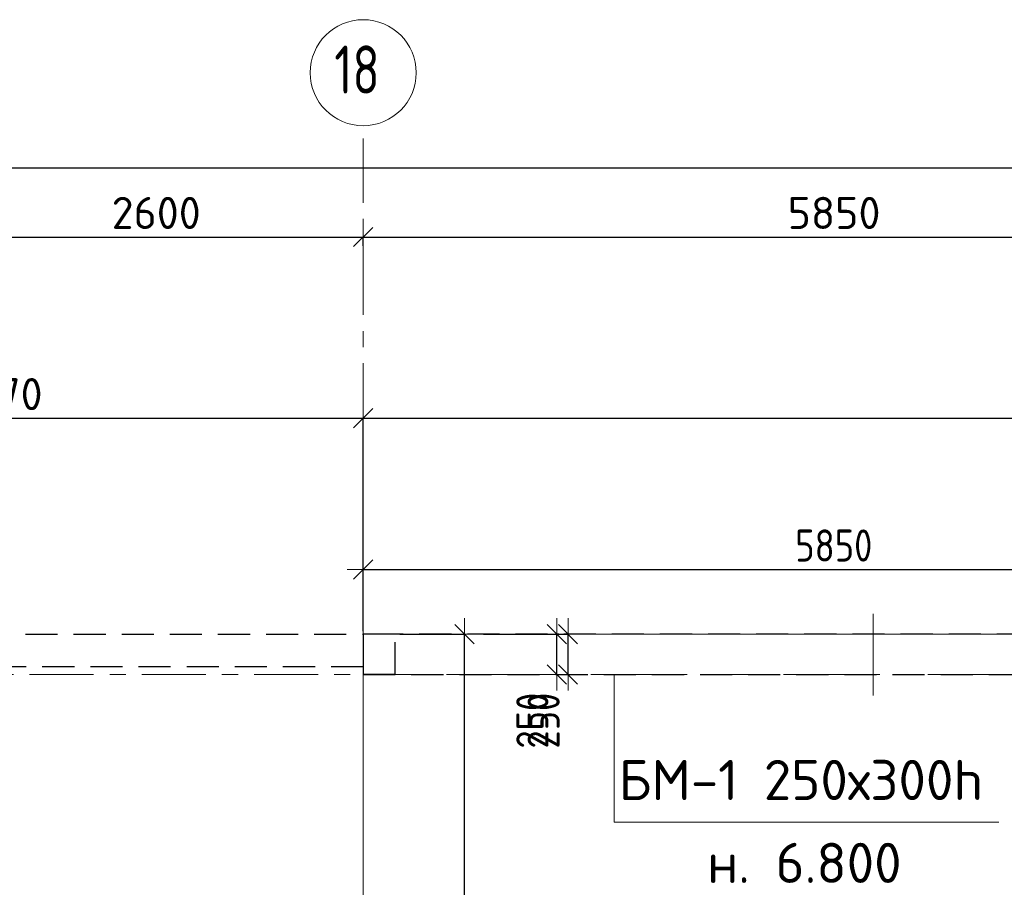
# Model space of a CAD drawing. Header units: metres. Extents: x -38 to 89, y -15 to 21.
# Tile 73 of 129: x 43.51 to 49.65, y 15.07 to 20.48. Entities that reach past the tile are written whole.
import ezdxf

# ---------------------------------------------------------------- set-up
doc = ezdxf.new("R2010")
doc.units = ezdxf.units.M
doc.header["$PDMODE"] = 65
for name, pattern in [('______11', [0.5, 0.4, -0.05, 0, -0.05]), ('______2', [0.27, 0.2, -0.07]), ('______3', [0.5, 0.4, -0.1]), ('______5', [1.1, 0.8, -0.1, 0.1, -0.1])]:
    doc.linetypes.add(name, pattern=pattern)
for name, color, linetype, lineweight in [('XR$2$Осевая линия (1)', 7, '______5', 13), ('XR$2$Размерная линия (1)', 7, 'Continuous', 13), ('XR$3$Балка (1)', 7, '______3', 13), ('XR$3$Перекрытие (1)', 7, 'Continuous', 35), ('XR$3$Текст_ примечание', 7, 'Continuous', 13), ('XR$4$Размерная линия (1)', 7, 'Continuous', 13), ('XR$5$Размерная линия (1)', 7, 'Continuous', 13)]:
    doc.layers.add(name, color=color, linetype=linetype, lineweight=lineweight)
doc.layers.add('XR$7$Стена_ бетон несущ.', color=7, linetype='Continuous', lineweight=70, true_color=0xb4b496)
doc.styles.add('ISOCPEUR', font='txt')
doc.dimstyles.new('DIMSTYLE_3', dxfattribs={"dimtxt": 0.2, "dimasz": 0.2, "dimexe": 0, "dimexo": 0, "dimgap": 0.1, "dimtad": 2, "dimdec": 0, "dimlfac": 1000, "dimrnd": 5, "dimzin": 12, "dimdsep": 46, "dimtxsty": 'ISOCPEUR', "dimblk1": 'ALL_ML_STRICH', "dimblk2": 'ALL_ML_STRICH', "dimsah": 1, "dimcen": 0, "dimclrd": 7, "dimclre": 256, "dimclrt": 7, "dimadec": 0, "dimazin": 0, "dimtfac": 1, "dimtdec": 0, "dimtix": 1, "dimtmove": 2, "dimatfit": 3, "dimfxl": 0, "dimtzin": 0, "dimlwd": 0, "dimlwe": -3, "dimarcsym": 0})
doc.dimstyles.new('DIMSTYLE_6', dxfattribs={"dimtxt": 0.2, "dimasz": 0.2, "dimexe": 0, "dimexo": 0, "dimgap": 0.1, "dimtad": 2, "dimdec": 0, "dimlfac": 1000, "dimrnd": 5, "dimzin": 12, "dimdsep": 46, "dimtxsty": 'ISOCPEUR', "dimblk1": 'ALL_ML_STRICH', "dimblk2": 'ALL_ML_STRICH', "dimsah": 1, "dimcen": 0, "dimclrd": 7, "dimclre": 256, "dimclrt": 7, "dimadec": 0, "dimazin": 0, "dimtfac": 1, "dimtdec": 0, "dimtix": 1, "dimtmove": 2, "dimatfit": 3, "dimfxl": 0, "dimtvp": 1.2, "dimtzin": 0, "dimlwd": 0, "dimlwe": -3, "dimarcsym": 0})

# ---------------------------------------------------------------- blocks, each defined once
blk = doc.blocks.new('ALL_ML_STRICH')
at = {"color": 0, "linetype": 'ByBlock', "lineweight": -2}
for p, q in [((0, -0.5), (0, 0.5)), ((-1, 0), (0.5, 0)), ((-0.3, -0.3), (0.3, 0.3))]:
    blk.add_line(p, q, dxfattribs=at)
blk = doc.blocks.new('*D11')
at = {"layer": 'DEFPOINTS', "color": 7, "linetype": 'Continuous', "lineweight": 13, "transparency": 33554687}
for p in [(0.5, 19.5574), (0.5, 19.3768), (61.6, 17.1197)]:
    blk.add_point(p, dxfattribs=at)
at = {"layer": 'XR$2$Размерная линия (1)', "color": 9, "linetype": 'Continuous', "lineweight": -2, "true_color": 0xc7c7c7, "transparency": 33554687}
for p, q in [((0.5, 19.3568), (0.5, 19.5574)), ((61.6, 17.1397), (61.6, 19.5574))]:
    blk.add_line(p, q, dxfattribs=at)
at = {"layer": 'XR$2$Размерная линия (1)', "color": 7, "linetype": 'Continuous', "lineweight": -2, "transparency": 33554687}
blk.add_line((0.5, 19.5574), (61.6, 19.5574), dxfattribs=at)
at = {"layer": 'XR$2$Размерная линия (1)', "color": 7, "linetype": 'Continuous', "lineweight": 13, "transparency": 33554687, "xscale": 0.2, "yscale": 0.2, "zscale": 0.2, "rotation": 180}
blk.add_blockref('ALL_ML_STRICH', (0.5, 19.5574), dxfattribs=at)
at = {"layer": 'XR$2$Размерная линия (1)', "color": 7, "linetype": 'Continuous', "lineweight": 13, "transparency": 33554687, "xscale": 0.2, "yscale": 0.2, "zscale": 0.2}
blk.add_blockref('ALL_ML_STRICH', (61.6, 19.5574), dxfattribs=at)
at = {"layer": 'XR$2$Размерная линия (1)', "color": 7, "linetype": 'Continuous', "lineweight": 13, "transparency": 33554687, "insert": (31.1, 19.7074), "char_height": 0.2, "width": 1, "attachment_point": 5, "style": 'ISOCPEUR'}
blk.add_mtext('\\A1;{61100}', dxfattribs=at)
blk = doc.blocks.new('*D36')
at = {"layer": 'DEFPOINTS', "color": 7, "linetype": 'Continuous', "lineweight": 13, "transparency": 33554687}
for p in [(43.05, 19.1261), (43.05, 19.1044), (45.65, 19.0502)]:
    blk.add_point(p, dxfattribs=at)
at = {"layer": 'XR$2$Размерная линия (1)', "color": 9, "linetype": 'Continuous', "lineweight": -2, "true_color": 0xc7c7c7, "transparency": 33554687}
for p, q in [((43.05, 19.1244), (43.05, 19.1261)), ((45.65, 19.0702), (45.65, 19.1261))]:
    blk.add_line(p, q, dxfattribs=at)
at = {"layer": 'XR$2$Размерная линия (1)', "color": 7, "linetype": 'Continuous', "lineweight": -2, "transparency": 33554687}
blk.add_line((43.05, 19.1261), (45.65, 19.1261), dxfattribs=at)
at = {"layer": 'XR$2$Размерная линия (1)', "color": 7, "linetype": 'Continuous', "lineweight": 13, "transparency": 33554687, "xscale": 0.2, "yscale": 0.2, "zscale": 0.2, "rotation": 180}
blk.add_blockref('ALL_ML_STRICH', (43.05, 19.1261), dxfattribs=at)
at = {"layer": 'XR$2$Размерная линия (1)', "color": 7, "linetype": 'Continuous', "lineweight": 13, "transparency": 33554687, "xscale": 0.2, "yscale": 0.2, "zscale": 0.2}
blk.add_blockref('ALL_ML_STRICH', (45.65, 19.1261), dxfattribs=at)
at = {"layer": 'XR$2$Размерная линия (1)', "color": 7, "linetype": 'Continuous', "lineweight": 13, "transparency": 33554687, "insert": (44.36, 19.2761), "char_height": 0.2, "width": 0.8, "attachment_point": 5, "style": 'ISOCPEUR'}
blk.add_mtext('\\A1;{2600}', dxfattribs=at)
blk = doc.blocks.new('*D37')
at = {"layer": 'DEFPOINTS', "color": 7, "linetype": 'Continuous', "lineweight": 13, "transparency": 33554687}
for p in [(45.65, 19.1261), (45.65, 19.0502), (51.5, 17.3896)]:
    blk.add_point(p, dxfattribs=at)
at = {"layer": 'XR$2$Размерная линия (1)', "color": 9, "linetype": 'Continuous', "lineweight": -2, "true_color": 0xc7c7c7, "transparency": 33554687}
for p, q in [((45.65, 19.0702), (45.65, 19.1261)), ((51.5, 17.4096), (51.5, 19.1261))]:
    blk.add_line(p, q, dxfattribs=at)
at = {"layer": 'XR$2$Размерная линия (1)', "color": 7, "linetype": 'Continuous', "lineweight": -2, "transparency": 33554687}
blk.add_line((45.65, 19.1261), (51.5, 19.1261), dxfattribs=at)
at = {"layer": 'XR$2$Размерная линия (1)', "color": 7, "linetype": 'Continuous', "lineweight": 13, "transparency": 33554687, "xscale": 0.2, "yscale": 0.2, "zscale": 0.2, "rotation": 180}
blk.add_blockref('ALL_ML_STRICH', (45.65, 19.1261), dxfattribs=at)
at = {"layer": 'XR$2$Размерная линия (1)', "color": 7, "linetype": 'Continuous', "lineweight": 13, "transparency": 33554687, "xscale": 0.2, "yscale": 0.2, "zscale": 0.2}
blk.add_blockref('ALL_ML_STRICH', (51.5, 19.1261), dxfattribs=at)
at = {"layer": 'XR$2$Размерная линия (1)', "color": 7, "linetype": 'Continuous', "lineweight": 13, "transparency": 33554687, "insert": (48.585, 19.2761), "char_height": 0.2, "width": 0.8, "attachment_point": 5, "style": 'ISOCPEUR'}
blk.add_mtext('\\A1;{5850}', dxfattribs=at)
blk = doc.blocks.new('*D127')
at = {"layer": 'DEFPOINTS', "color": 7, "linetype": 'Continuous', "lineweight": 13, "transparency": 33554687}
for p in [(45.6505, 17.0533), (51.5, 16.6944), (45.6505, 16.65)]:
    blk.add_point(p, dxfattribs=at)
at = {"layer": 'XR$4$Размерная линия (1)', "color": 9, "linetype": 'Continuous', "lineweight": -2, "true_color": 0xc7c7c7, "transparency": 33554687}
for p, q in [((45.6505, 16.67), (45.6505, 17.0533)), ((51.5, 16.7144), (51.5, 17.0533))]:
    blk.add_line(p, q, dxfattribs=at)
at = {"layer": 'XR$4$Размерная линия (1)', "color": 7, "linetype": 'Continuous', "lineweight": -2, "transparency": 33554687}
blk.add_line((45.6505, 17.0533), (51.5, 17.0533), dxfattribs=at)
at = {"layer": 'XR$4$Размерная линия (1)', "color": 7, "linetype": 'Continuous', "lineweight": 13, "transparency": 33554687, "xscale": 0.2, "yscale": 0.2, "zscale": 0.2, "rotation": 180}
blk.add_blockref('ALL_ML_STRICH', (45.6505, 17.0533), dxfattribs=at)
at = {"layer": 'XR$4$Размерная линия (1)', "color": 7, "linetype": 'Continuous', "lineweight": 13, "transparency": 33554687, "xscale": 0.2, "yscale": 0.2, "zscale": 0.2}
blk.add_blockref('ALL_ML_STRICH', (51.5, 17.0533), dxfattribs=at)
at = {"layer": 'XR$4$Размерная линия (1)', "color": 7, "linetype": 'Continuous', "lineweight": 13, "transparency": 33554687, "insert": (48.5836, 17.2033), "char_height": 0.2, "width": 0.666667, "attachment_point": 5, "style": 'ISOCPEUR'}
blk.add_mtext('\\W0.83;\\A1;{5850}', dxfattribs=at)
blk = doc.blocks.new('*D146')
at = {"layer": 'DEFPOINTS', "color": 7, "linetype": 'Continuous', "lineweight": 13, "transparency": 33554687}
for p in [(46.8896, 16.65), (46.857, 16.4), (46.8733, 16.4)]:
    blk.add_point(p, dxfattribs=at)
at = {"layer": 'XR$4$Размерная линия (1)', "color": 9, "linetype": 'Continuous', "lineweight": -2, "true_color": 0xc7c7c7, "transparency": 33554687}
for p, q in [((46.8696, 16.65), (46.857, 16.65)), ((46.857, 16.4), (46.857, 16.4))]:
    blk.add_line(p, q, dxfattribs=at)
at = {"layer": 'XR$4$Размерная линия (1)', "color": 7, "linetype": 'Continuous', "lineweight": -2, "transparency": 33554687}
blk.add_line((46.857, 16.4), (46.857, 16.65), dxfattribs=at)
at = {"layer": 'XR$4$Размерная линия (1)', "color": 7, "linetype": 'Continuous', "lineweight": 13, "transparency": 33554687, "xscale": 0.2, "yscale": 0.2, "zscale": 0.2}
for p, rotation in [((46.857, 16.65), 90), ((46.857, 16.4), 270)]:
    blk.add_blockref('ALL_ML_STRICH', p, dxfattribs=dict(at, rotation=rotation))
at = {"layer": 'XR$4$Размерная линия (1)', "color": 7, "linetype": 'Continuous', "lineweight": 13, "transparency": 33554687, "insert": (46.7047, 16.1116), "char_height": 0.2, "width": 0.5, "attachment_point": 5, "rotation": 90, "style": 'ISOCPEUR'}
blk.add_mtext('\\W0.83;\\A1;{250}', dxfattribs=at)
blk = doc.blocks.new('*D169')
at = {"layer": 'DEFPOINTS', "color": 7, "linetype": 'Continuous', "lineweight": 13, "transparency": 33554687}
for p in [(41.0797, 17.997), (41.0797, 16.65), (45.6505, 16.67)]:
    blk.add_point(p, dxfattribs=at)
at = {"layer": 'XR$4$Размерная линия (1)', "color": 9, "linetype": 'Continuous', "lineweight": -2, "true_color": 0xc7c7c7, "transparency": 33554687}
for p, q in [((41.0797, 16.67), (41.0797, 17.997)), ((45.6505, 16.69), (45.6505, 17.997))]:
    blk.add_line(p, q, dxfattribs=at)
at = {"layer": 'XR$4$Размерная линия (1)', "color": 7, "linetype": 'Continuous', "lineweight": -2, "transparency": 33554687}
blk.add_line((41.0797, 17.997), (45.6505, 17.997), dxfattribs=at)
at = {"layer": 'XR$4$Размерная линия (1)', "color": 7, "linetype": 'Continuous', "lineweight": 13, "transparency": 33554687, "xscale": 0.2, "yscale": 0.2, "zscale": 0.2, "rotation": 180}
blk.add_blockref('ALL_ML_STRICH', (41.0797, 17.997), dxfattribs=at)
at = {"layer": 'XR$4$Размерная линия (1)', "color": 7, "linetype": 'Continuous', "lineweight": 13, "transparency": 33554687, "xscale": 0.2, "yscale": 0.2, "zscale": 0.2}
blk.add_blockref('ALL_ML_STRICH', (45.6505, 17.997), dxfattribs=at)
at = {"layer": 'XR$4$Размерная линия (1)', "color": 7, "linetype": 'Continuous', "lineweight": 13, "transparency": 33554687, "insert": (43.3651, 18.147), "char_height": 0.2, "width": 0.8, "attachment_point": 5, "style": 'ISOCPEUR'}
blk.add_mtext('\\A1;{4570}', dxfattribs=at)
blk = doc.blocks.new('*D170')
at = {"layer": 'DEFPOINTS', "color": 7, "linetype": 'Continuous', "lineweight": 13, "transparency": 33554687}
for p in [(45.6505, 17.997), (45.6505, 16.67), (61.85, 16.65)]:
    blk.add_point(p, dxfattribs=at)
at = {"layer": 'XR$4$Размерная линия (1)', "color": 9, "linetype": 'Continuous', "lineweight": -2, "true_color": 0xc7c7c7, "transparency": 33554687}
for p, q in [((45.6505, 16.69), (45.6505, 17.997)), ((61.85, 16.67), (61.85, 17.997))]:
    blk.add_line(p, q, dxfattribs=at)
at = {"layer": 'XR$4$Размерная линия (1)', "color": 7, "linetype": 'Continuous', "lineweight": -2, "transparency": 33554687}
blk.add_line((45.6505, 17.997), (61.85, 17.997), dxfattribs=at)
at = {"layer": 'XR$4$Размерная линия (1)', "color": 7, "linetype": 'Continuous', "lineweight": 13, "transparency": 33554687, "xscale": 0.2, "yscale": 0.2, "zscale": 0.2, "rotation": 180}
blk.add_blockref('ALL_ML_STRICH', (45.6505, 17.997), dxfattribs=at)
at = {"layer": 'XR$4$Размерная линия (1)', "color": 7, "linetype": 'Continuous', "lineweight": 13, "transparency": 33554687, "xscale": 0.2, "yscale": 0.2, "zscale": 0.2}
blk.add_blockref('ALL_ML_STRICH', (61.85, 17.997), dxfattribs=at)
at = {"layer": 'XR$4$Размерная линия (1)', "color": 7, "linetype": 'Continuous', "lineweight": 13, "transparency": 33554687, "insert": (53.7803, 18.147), "char_height": 0.2, "width": 1, "attachment_point": 5, "style": 'ISOCPEUR'}
blk.add_mtext('\\A1;{16200}', dxfattribs=at)
blk = doc.blocks.new('*D354')
at = {"layer": 'DEFPOINTS', "color": 7, "linetype": 'Continuous', "lineweight": 13, "transparency": 33554687}
for p in [(45.8585, 16.65), (45.65, 12.35), (46.2811, 12.35)]:
    blk.add_point(p, dxfattribs=at)
at = {"layer": 'XR$4$Размерная линия (1)', "color": 9, "linetype": 'Continuous', "lineweight": -2, "true_color": 0xc7c7c7, "transparency": 33554687}
for p, q in [((45.8785, 16.65), (46.2811, 16.65)), ((45.67, 12.35), (46.2811, 12.35))]:
    blk.add_line(p, q, dxfattribs=at)
at = {"layer": 'XR$4$Размерная линия (1)', "color": 7, "linetype": 'Continuous', "lineweight": -2, "transparency": 33554687}
blk.add_line((46.2811, 12.35), (46.2811, 16.65), dxfattribs=at)
at = {"layer": 'XR$4$Размерная линия (1)', "color": 7, "linetype": 'Continuous', "lineweight": 13, "transparency": 33554687, "xscale": 0.2, "yscale": 0.2, "zscale": 0.2}
for p, rotation in [((46.2811, 16.65), 90), ((46.2811, 12.35), 270)]:
    blk.add_blockref('ALL_ML_STRICH', p, dxfattribs=dict(at, rotation=rotation))
at = {"layer": 'XR$4$Размерная линия (1)', "color": 7, "linetype": 'Continuous', "lineweight": 13, "transparency": 33554687, "insert": (46.1311, 14.5), "char_height": 0.2, "width": 0.666667, "attachment_point": 5, "rotation": 90, "style": 'ISOCPEUR'}
blk.add_mtext('\\W0.83;\\A1;{4300}', dxfattribs=at)
blk = doc.blocks.new('*D470')
at = {"layer": 'DEFPOINTS', "color": 7, "linetype": 'Continuous', "lineweight": 13, "transparency": 33554687}
for p in [(45.6505, 17.0533), (51.5, 16.6944), (45.6505, 16.65)]:
    blk.add_point(p, dxfattribs=at)
at = {"layer": 'XR$5$Размерная линия (1)', "color": 9, "linetype": 'Continuous', "lineweight": -2, "true_color": 0xc7c7c7, "transparency": 33554687}
for p, q in [((45.6505, 16.67), (45.6505, 17.0533)), ((51.5, 16.7144), (51.5, 17.0533))]:
    blk.add_line(p, q, dxfattribs=at)
at = {"layer": 'XR$5$Размерная линия (1)', "color": 7, "linetype": 'Continuous', "lineweight": -2, "transparency": 33554687}
blk.add_line((45.6505, 17.0533), (51.5, 17.0533), dxfattribs=at)
at = {"layer": 'XR$5$Размерная линия (1)', "color": 7, "linetype": 'Continuous', "lineweight": 13, "transparency": 33554687, "xscale": 0.2, "yscale": 0.2, "zscale": 0.2, "rotation": 180}
blk.add_blockref('ALL_ML_STRICH', (45.6505, 17.0533), dxfattribs=at)
at = {"layer": 'XR$5$Размерная линия (1)', "color": 7, "linetype": 'Continuous', "lineweight": 13, "transparency": 33554687, "xscale": 0.2, "yscale": 0.2, "zscale": 0.2}
blk.add_blockref('ALL_ML_STRICH', (51.5, 17.0533), dxfattribs=at)
at = {"layer": 'XR$5$Размерная линия (1)', "color": 7, "linetype": 'Continuous', "lineweight": 13, "transparency": 33554687, "insert": (48.5836, 17.2033), "char_height": 0.2, "width": 0.666667, "attachment_point": 5, "style": 'ISOCPEUR'}
blk.add_mtext('\\W0.83;\\A1;{5850}', dxfattribs=at)
blk = doc.blocks.new('*D605')
at = {"layer": 'DEFPOINTS', "color": 7, "linetype": 'Continuous', "lineweight": 13, "transparency": 33554687}
for p in [(46.4196, 16.65), (46.4033, 16.4), (46.927, 16.4)]:
    blk.add_point(p, dxfattribs=at)
at = {"layer": 'XR$5$Размерная линия (1)', "color": 9, "linetype": 'Continuous', "lineweight": -2, "true_color": 0xc7c7c7, "transparency": 33554687}
for p, q in [((46.3996, 16.65), (46.927, 16.65)), ((46.927, 16.4), (46.927, 16.4))]:
    blk.add_line(p, q, dxfattribs=at)
at = {"layer": 'XR$5$Размерная линия (1)', "color": 7, "linetype": 'Continuous', "lineweight": -2, "transparency": 33554687}
blk.add_line((46.927, 16.4), (46.927, 16.65), dxfattribs=at)
at = {"layer": 'XR$5$Размерная линия (1)', "color": 7, "linetype": 'Continuous', "lineweight": 13, "transparency": 33554687, "xscale": 0.2, "yscale": 0.2, "zscale": 0.2}
for p, rotation in [((46.927, 16.65), 90), ((46.927, 16.4), 270)]:
    blk.add_blockref('ALL_ML_STRICH', p, dxfattribs=dict(at, rotation=rotation))
at = {"layer": 'XR$5$Размерная линия (1)', "color": 7, "linetype": 'Continuous', "lineweight": 13, "transparency": 33554687, "insert": (46.7747, 16.1116), "char_height": 0.2, "width": 0.5, "attachment_point": 5, "rotation": 90, "style": 'ISOCPEUR'}
blk.add_mtext('\\W0.83;\\A1;{250}', dxfattribs=at)
blk = doc.blocks.new('*D698')
at = {"layer": 'DEFPOINTS', "color": 7, "linetype": 'Continuous', "lineweight": 13, "transparency": 33554687}
for p in [(45.8585, 16.65), (45.65, 12.35), (46.2811, 12.35)]:
    blk.add_point(p, dxfattribs=at)
at = {"layer": 'XR$5$Размерная линия (1)', "color": 9, "linetype": 'Continuous', "lineweight": -2, "true_color": 0xc7c7c7, "transparency": 33554687}
for p, q in [((45.8785, 16.65), (46.2811, 16.65)), ((45.67, 12.35), (46.2811, 12.35))]:
    blk.add_line(p, q, dxfattribs=at)
at = {"layer": 'XR$5$Размерная линия (1)', "color": 7, "linetype": 'Continuous', "lineweight": -2, "transparency": 33554687}
blk.add_line((46.2811, 12.35), (46.2811, 16.65), dxfattribs=at)
at = {"layer": 'XR$5$Размерная линия (1)', "color": 7, "linetype": 'Continuous', "lineweight": 13, "transparency": 33554687, "xscale": 0.2, "yscale": 0.2, "zscale": 0.2}
for p, rotation in [((46.2811, 16.65), 90), ((46.2811, 12.35), 270)]:
    blk.add_blockref('ALL_ML_STRICH', p, dxfattribs=dict(at, rotation=rotation))
at = {"layer": 'XR$5$Размерная линия (1)', "color": 7, "linetype": 'Continuous', "lineweight": 13, "transparency": 33554687, "insert": (46.1311, 14.5), "char_height": 0.2, "width": 0.666667, "attachment_point": 5, "rotation": 90, "style": 'ISOCPEUR'}
blk.add_mtext('\\W0.83;\\A1;{4300}', dxfattribs=at)

msp = doc.modelspace()

# ---------------------------------------------------------------- linework, layer by layer
at = {"color": 52, "linetype": 'Continuous', "lineweight": 13, "transparency": 33554687}
msp.add_line((48.8293, 16.778), (48.8293, 16.268), dxfattribs=at)
at = {"layer": 'XR$2$Осевая линия (1)', "color": 253, "linetype": '______11', "lineweight": 13, "true_color": 0xa0a0a0, "transparency": 33554687}
for p, q in [((45.65, 6.74), (45.65, 19.78)), ((-2.63, 16.4), (62.6, 16.4))]:
    msp.add_line(p, q, dxfattribs=at)
at = {"layer": 'XR$2$Осевая линия (1)', "color": 7, "linetype": 'Continuous', "lineweight": 13, "transparency": 33554687}
msp.add_circle((45.6504, 20.1501), 0.3304, dxfattribs=at)
at = {"layer": 'XR$3$Балка (1)', "color": 7, "linetype": '______2', "lineweight": 25, "transparency": 33554687}
for p, q in [((51.6, 16.65), (45.65, 16.65)), ((45.65, 16.65), (45.65, 16.4)), ((45.65, 16.4), (51.6, 16.4))]:
    msp.add_line(p, q, dxfattribs=at)
at = {"layer": 'XR$3$Перекрытие (1)', "color": 7, "linetype": 'Continuous', "lineweight": 13, "transparency": 33554687}
for p, q in [((45.65, 12.35), (45.65, 16.65)), ((45.6505, 16.65), (45.65, 16.65)), ((51.6, 16.65), (45.6505, 16.65))]:
    msp.add_line(p, q, dxfattribs=at)
at = {"layer": 'XR$3$Текст_ примечание', "transparency": 33554687}
msp.add_lwpolyline([(47.2154, 16.4), (47.2154, 15.4791), (49.613, 15.4791)], dxfattribs=at)
at = {"layer": 'XR$7$Стена_ бетон несущ.', "color": 253, "linetype": '______2', "lineweight": -3, "true_color": 0xa0a0a0, "transparency": 33554687}
for p, q in [((40.545, 16.65), (45.65, 16.65)), ((45.85, 16.65), (45.65, 16.65)), ((45.85, 16.4), (45.85, 16.65)), ((43.05, 16.45), (45.65, 16.45)), ((45.65, 16.45), (45.65, 16.4)), ((45.85, 16.4), (45.65, 16.4))]:
    msp.add_line(p, q, dxfattribs=at)

# ---------------------------------------------------------------- texts
at = {"layer": 'XR$2$Осевая линия (1)', "color": 7, "linetype": 'Continuous', "lineweight": 13, "transparency": 33554687, "insert": (45.4704, 20.0196), "char_height": 0.3, "width": 0.472281, "attachment_point": 7, "style": 'ISOCPEUR'}
msp.add_mtext('\\W0.75;18', dxfattribs=at)
at = {"layer": 'XR$3$Текст_ примечание', "transparency": 33554687, "char_height": 0.25, "attachment_point": 7, "style": 'ISOCPEUR'}
for s, insert, width in [('\\A1;{\\fISOCPEUR|i0|b0;\\H0.250000;\\W1.000000;\\C7;БМ-1 250х300h}\\P', (47.242, 15.6169), 2.394737), ('\\A1;{\\fISOCPEUR|i0|b0;\\H0.250000;\\W1.000000;\\C7;н. 6.800}\\P', (47.7944, 15.1005), 1.294898)]:
    msp.add_mtext(s, dxfattribs=dict(at, insert=insert, width=width))

# ---------------------------------------------------------------- dimensions: what is measured, and where the dimension line sits
at = {"layer": 'XR$2$Размерная линия (1)', "color": 7, "linetype": 'Continuous', "lineweight": 13, "transparency": 33554687}
for base, p1, p2, picture, middle in [((61.6, 19.5574), (0.5, 19.3568), (61.6, 17.1397), '*D11', (31.1, 19.7074)), ((45.65, 19.1261), (43.05, 19.1244), (45.65, 19.0702), '*D36', (44.36, 19.2761)), ((51.5, 19.1261), (45.65, 19.0702), (51.5, 17.4096), '*D37', (48.585, 19.2761))]:
    dim = msp.add_linear_dim(base=base, p1=p1, p2=p2, dimstyle='DIMSTYLE_3', override={"dimpost": '<>', "dimclrd": 7, "dimclre": 9, "dimclrt": 7, "dimlwd": 0, "dimlwe": 65533}, dxfattribs=at)
    dim.commit()
    dim.dimension.update_dxf_attribs({"geometry": picture, "text_midpoint": middle, "dimtype": 160})
at = {"layer": 'XR$4$Размерная линия (1)', "color": 7, "linetype": 'Continuous', "lineweight": 13, "transparency": 33554687}
for base, p1, p2, picture, middle in [((45.6505, 17.997), (41.0797, 16.67), (45.6505, 16.69), '*D169', (43.3651, 18.147)), ((61.85, 17.99702), (45.65054, 16.68996), (61.85, 16.67), '*D170', (53.78027, 18.14702)), ((51.5, 17.05329), (45.65054, 16.66996), (51.5, 16.71441), '*D127', (48.5836, 17.20329))]:
    dim = msp.add_linear_dim(base=base, p1=p1, p2=p2, dimstyle='DIMSTYLE_3', override={"dimpost": '<>', "dimclrd": 7, "dimclre": 9, "dimclrt": 7, "dimlwd": 0, "dimlwe": 65533}, dxfattribs=at)
    dim.commit()
    dim.dimension.update_dxf_attribs({"geometry": picture, "text_midpoint": middle, "dimtype": 160})
for base, p1, p2, dimstyle, picture, middle in [((46.2811, 16.65), (45.67, 12.35), (45.8785, 16.65), 'DIMSTYLE_3', '*D354', (46.1311, 14.5)), ((46.857, 16.65), (46.857, 16.4), (46.8696, 16.65), 'DIMSTYLE_6', '*D146', (46.7047, 16.1116))]:
    dim = msp.add_linear_dim(base=base, p1=p1, p2=p2, angle=90, dimstyle=dimstyle, override={"dimpost": '<>', "dimclrd": 7, "dimclre": 9, "dimclrt": 7, "dimlwd": 0, "dimlwe": 65533}, dxfattribs=at)
    dim.commit()
    dim.dimension.update_dxf_attribs({"geometry": picture, "text_midpoint": middle, "dimtype": 160})
at = {"layer": 'XR$5$Размерная линия (1)', "color": 7, "linetype": 'Continuous', "lineweight": 13, "transparency": 33554687}
dim = msp.add_linear_dim(base=(51.5, 17.05329), p1=(45.65054, 16.66996), p2=(51.5, 16.71441), dimstyle='DIMSTYLE_3', override={"dimpost": '<>', "dimclrd": 7, "dimclre": 9, "dimclrt": 7, "dimlwd": 0, "dimlwe": 65533}, dxfattribs=at)
dim.commit()
dim.dimension.update_dxf_attribs({"geometry": '*D470', "text_midpoint": (48.5836, 17.20329), "dimtype": 160})
for base, p1, p2, dimstyle, picture, middle in [((46.2811, 16.65), (45.67, 12.35), (45.8785, 16.65), 'DIMSTYLE_3', '*D698', (46.1311, 14.5)), ((46.927, 16.65), (46.927, 16.4), (46.3996, 16.65), 'DIMSTYLE_6', '*D605', (46.7747, 16.1116))]:
    dim = msp.add_linear_dim(base=base, p1=p1, p2=p2, angle=90, dimstyle=dimstyle, override={"dimpost": '<>', "dimclrd": 7, "dimclre": 9, "dimclrt": 7, "dimlwd": 0, "dimlwe": 65533}, dxfattribs=at)
    dim.commit()
    dim.dimension.update_dxf_attribs({"geometry": picture, "text_midpoint": middle, "dimtype": 160})

doc.saveas('drawing.dxf')
